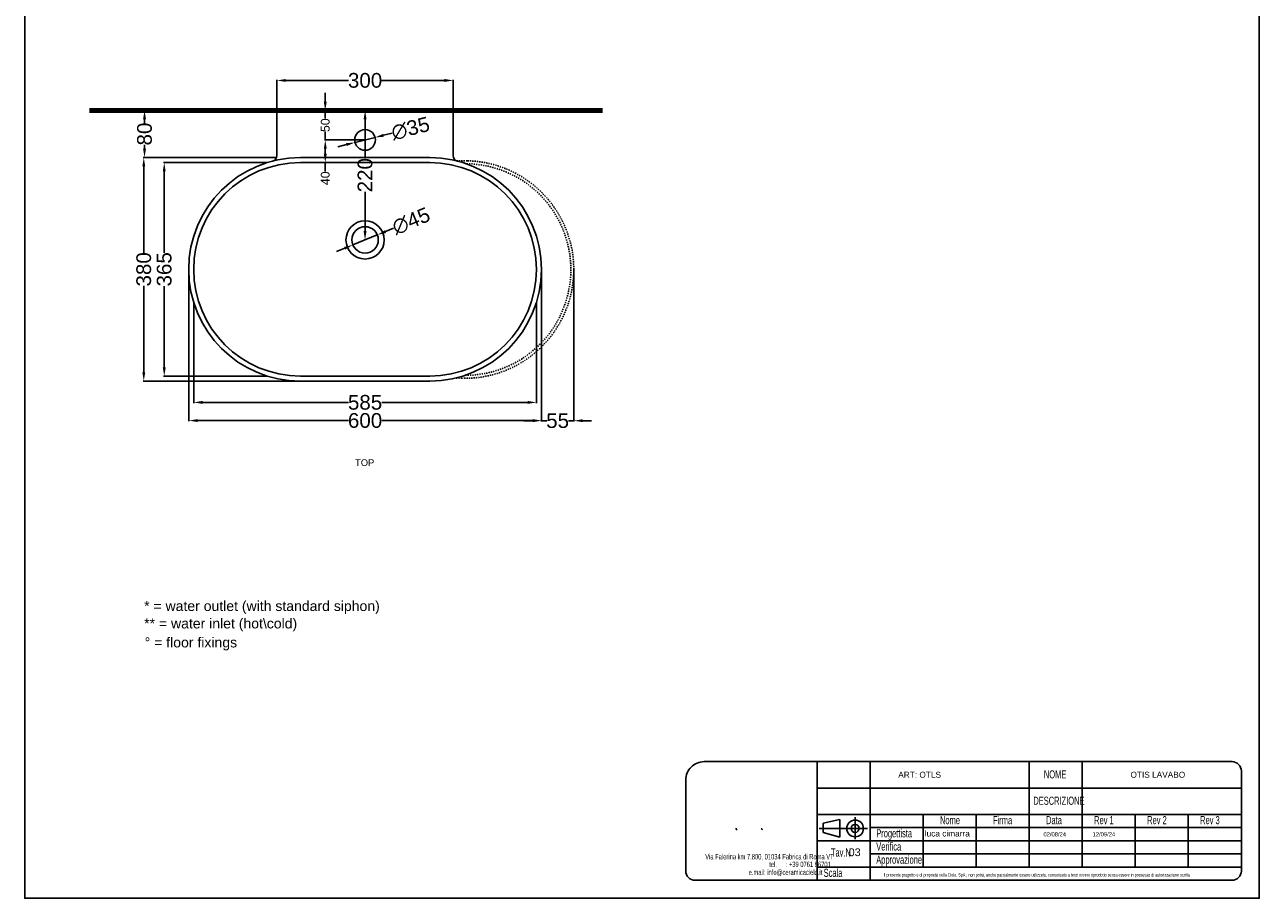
# Model space of a CAD drawing. Header units: millimetres. Extents: x -27314 to -19252, y 740 to 6899.
# Tile 6 of 7: x -21352 to -19252, y 3929 to 5414. Entities that reach past the tile are written whole.
import ezdxf

# ---------------------------------------------------------------- set-up
doc = ezdxf.new("R2010")
doc.units = ezdxf.units.MM
doc.header["$MEASUREMENT"] = 0
doc.linetypes.add('NASCOSTA2', pattern=[0.1875, 0.125, -0.0625])
doc.linetypes.add('Nascosto', pattern=[4, 2, -2])
for name, color, linetype in [('Attacchi_Scarico', 2, 'Continuous'), ('PA_L-proiezioni-sottile', 2, 'NASCOSTA2'), ('Quote', 4, 'Continuous')]:
    doc.layers.add(name, color=color, linetype=linetype)
doc.layers.add('sezione linea', color=6, linetype='Continuous', lineweight=80)
doc.layers.add('Vista', color=8, linetype='Continuous', lineweight=15)
doc.styles.add('SLDTEXTSTYLE1', font='TXT', dxfattribs={"width": 0.605})
doc.styles.get("Standard").update_dxf_attribs({"font": 'arial.ttf'})
doc.dimstyles.new('ISO-25', dxfattribs={"dimtxt": 25, "dimasz": 15, "dimexe": 1.25, "dimexo": 0.625, "dimtad": 0, "dimdec": 0, "dimrnd": 5, "dimtxsty": 'Standard', "dimcen": 2.5, "dimadec": 0, "dimazin": 0, "dimtfac": 1, "dimtdec": 0, "dimtmove": 0, "dimatfit": 3, "dimfxl": 1, "dimarcsym": 0})

# ---------------------------------------------------------------- blocks, each defined once
blk = doc.blocks.new('*D346')
at = {"layer": 'Defpoints', "color": 0, "transparency": 16777216}
for p in [(-20789.6, 5213.9), (-20755.6, 5222.4)]:
    blk.add_point(p, dxfattribs=at)
at = {"layer": 'Quote', "color": 0, "lineweight": -2, "transparency": 16777216}
for p, q in [((-20726.5, 5229.7), (-20741.1, 5226)), ((-20804.1, 5210.3), (-20818.7, 5206.6)), ((-20789.6, 5213.9), (-20755.6, 5222.4))]:
    blk.add_line(p, q, dxfattribs=at)
at = {"layer": 'Quote', "color": 0, "transparency": 16777216}
for points in [[(-20804.8, 5212.7), (-20803.5, 5207.9), (-20789.6, 5213.9)], [(-20741.7, 5228.5), (-20740.5, 5223.6), (-20755.6, 5222.4)]]:
    blk.add_solid(points, dxfattribs=at)
at = {"layer": 'Quote', "color": 0, "transparency": 16777216, "insert": (-20695.3, 5237.5), "char_height": 25, "attachment_point": 5, "rotation": 14.0286}
blk.add_mtext('∅35', dxfattribs=at)
blk = doc.blocks.new('*D347')
at = {"layer": 'Defpoints', "color": 0, "transparency": 16777216}
for p in [(-20751.8, 5056.7), (-20793.4, 5039.7)]:
    blk.add_point(p, dxfattribs=at)
at = {"layer": 'Quote', "color": 0, "lineweight": -2, "transparency": 16777216}
for p, q in [((-20724, 5068), (-20737.9, 5062.3)), ((-20793.4, 5039.7), (-20751.8, 5056.7)), ((-20807.3, 5034), (-20821.2, 5028.3))]:
    blk.add_line(p, q, dxfattribs=at)
at = {"layer": 'Quote', "color": 0, "transparency": 16777216}
for points in [[(-20738.8, 5064.6), (-20737, 5060), (-20751.8, 5056.7)], [(-20808.3, 5036.3), (-20806.4, 5031.7), (-20793.4, 5039.7)]]:
    blk.add_solid(points, dxfattribs=at)
at = {"layer": 'Quote', "color": 0, "transparency": 16777216, "insert": (-20694.2, 5080.2), "char_height": 25, "attachment_point": 5, "rotation": 22.2007}
blk.add_mtext('∅45', dxfattribs=at)
blk = doc.blocks.new('*D348')
at = {"layer": 'Defpoints', "color": 0, "transparency": 16777216}
for p in [(-20622.6, 5319.3), (-20922.6, 5268.2), (-20622.6, 5268.2)]:
    blk.add_point(p, dxfattribs=at)
at = {"layer": 'Quote', "color": 0, "lineweight": -2, "transparency": 16777216}
for p, q in [((-20922.6, 5268.8), (-20922.6, 5320.5)), ((-20907.6, 5319.3), (-20800.8, 5319.3)), ((-20637.6, 5319.3), (-20744.4, 5319.3)), ((-20622.6, 5268.8), (-20622.6, 5320.5))]:
    blk.add_line(p, q, dxfattribs=at)
at = {"layer": 'Quote', "color": 0, "transparency": 16777216}
for points in [[(-20907.6, 5321.8), (-20907.6, 5316.8), (-20922.6, 5319.3)], [(-20637.6, 5321.8), (-20637.6, 5316.8), (-20622.6, 5319.3)]]:
    blk.add_solid(points, dxfattribs=at)
at = {"layer": 'Quote', "color": 0, "transparency": 16777216, "insert": (-20772.6, 5319.3), "char_height": 25, "attachment_point": 5}
blk.add_mtext('300', dxfattribs=at)
blk = doc.blocks.new('*D349')
at = {"layer": 'Defpoints', "color": 0, "transparency": 16777216}
for p in [(-20772.6, 5268.2), (-20771.4, 5268.2), (-20772.6, 5048.2)]:
    blk.add_point(p, dxfattribs=at)
at = {"layer": 'Quote', "color": 0, "lineweight": -2, "transparency": 16777216}
for p, q in [((-20772, 5268.2), (-20773.9, 5268.2)), ((-20772.6, 5253.2), (-20772.6, 5186.6)), ((-20772.6, 5063.2), (-20772.6, 5129.7)), ((-20773.2, 5048.2), (-20773.9, 5048.2))]:
    blk.add_line(p, q, dxfattribs=at)
at = {"layer": 'Quote', "color": 0, "transparency": 16777216}
for points in [[(-20775.1, 5253.2), (-20770.1, 5253.2), (-20772.6, 5268.2)], [(-20775.1, 5063.2), (-20770.1, 5063.2), (-20772.6, 5048.2)]]:
    blk.add_solid(points, dxfattribs=at)
at = {"layer": 'Quote', "color": 0, "transparency": 16777216, "insert": (-20772.6, 5158.2), "char_height": 25, "attachment_point": 5, "rotation": 90}
blk.add_mtext('220', dxfattribs=at)
blk = doc.blocks.new('*D355')
at = {"layer": 'Defpoints', "color": 0, "transparency": 16777216}
for p in [(-21072.6, 4998.2), (-20472.6, 4998.2), (-20472.6, 4741.1)]:
    blk.add_point(p, dxfattribs=at)
at = {"layer": 'Quote', "color": 0, "lineweight": -2, "transparency": 16777216}
for p, q in [((-21072.6, 4997.5), (-21072.6, 4739.9)), ((-20472.6, 4997.5), (-20472.6, 4739.9)), ((-21057.6, 4741.1), (-20800.9, 4741.1)), ((-20487.6, 4741.1), (-20744.3, 4741.1))]:
    blk.add_line(p, q, dxfattribs=at)
at = {"layer": 'Quote', "color": 0, "transparency": 16777216}
for points in [[(-21057.6, 4743.6), (-21057.6, 4738.6), (-21072.6, 4741.1)], [(-20487.6, 4743.6), (-20487.6, 4738.6), (-20472.6, 4741.1)]]:
    blk.add_solid(points, dxfattribs=at)
at = {"layer": 'Quote', "color": 0, "transparency": 16777216, "insert": (-20772.6, 4741.1), "char_height": 25, "attachment_point": 5}
blk.add_mtext('600', dxfattribs=at)
blk = doc.blocks.new('*D356')
at = {"layer": 'Defpoints', "color": 0, "transparency": 16777216}
for p in [(-21064.1, 4941.9), (-20481.1, 4941.9), (-20481.1, 4772)]:
    blk.add_point(p, dxfattribs=at)
at = {"layer": 'Quote', "color": 0, "lineweight": -2, "transparency": 16777216}
for p, q in [((-21064.1, 4941.3), (-21064.1, 4770.7)), ((-20481.1, 4941.3), (-20481.1, 4770.7)), ((-21049.1, 4772), (-20801, 4772)), ((-20496.1, 4772), (-20744.3, 4772))]:
    blk.add_line(p, q, dxfattribs=at)
at = {"layer": 'Quote', "color": 0, "transparency": 16777216}
for points in [[(-21049.1, 4774.5), (-21049.1, 4769.5), (-21064.1, 4772)], [(-20496.1, 4774.5), (-20496.1, 4769.5), (-20481.1, 4772)]]:
    blk.add_solid(points, dxfattribs=at)
at = {"layer": 'Quote', "color": 0, "transparency": 16777216, "insert": (-20772.6, 4772), "char_height": 25, "attachment_point": 5}
blk.add_mtext('585', dxfattribs=at)
blk = doc.blocks.new('*D357')
at = {"layer": 'Defpoints', "color": 0, "transparency": 16777216}
for p in [(-20922.6, 5268.2), (-21147.7, 5188.2), (-20922.6, 5188.2)]:
    blk.add_point(p, dxfattribs=at)
at = {"layer": 'Quote', "color": 0, "lineweight": -2, "transparency": 16777216}
for p, q in [((-20923.2, 5268.2), (-21149, 5268.2)), ((-21147.7, 5253.2), (-21147.7, 5246.7)), ((-21147.7, 5203.2), (-21147.7, 5209.6)), ((-20923.2, 5188.2), (-21149, 5188.2))]:
    blk.add_line(p, q, dxfattribs=at)
at = {"layer": 'Quote', "color": 0, "transparency": 16777216}
for points in [[(-21150.2, 5253.2), (-21145.2, 5253.2), (-21147.7, 5268.2)], [(-21150.2, 5203.2), (-21145.2, 5203.2), (-21147.7, 5188.2)]]:
    blk.add_solid(points, dxfattribs=at)
at = {"layer": 'Quote', "color": 0, "transparency": 16777216, "insert": (-21147.7, 5228.2), "char_height": 25, "attachment_point": 5, "rotation": 90}
blk.add_mtext('80', dxfattribs=at)
blk = doc.blocks.new('*D358')
at = {"layer": 'Defpoints', "color": 0, "transparency": 16777216}
for p in [(-21147.7, 5188.2), (-21149, 4808.2), (-20882.6, 4808.2)]:
    blk.add_point(p, dxfattribs=at)
at = {"layer": 'Quote', "color": 0, "lineweight": -2, "transparency": 16777216}
for p, q in [((-21148.3, 5188.2), (-21150.2, 5188.2)), ((-21149, 5173.2), (-21149, 5026.3)), ((-21149, 4823.2), (-21149, 4970)), ((-20883.2, 4808.2), (-21150.2, 4808.2))]:
    blk.add_line(p, q, dxfattribs=at)
at = {"layer": 'Quote', "color": 0, "transparency": 16777216}
for points in [[(-21151.5, 5173.2), (-21146.5, 5173.2), (-21149, 5188.2)], [(-21151.5, 4823.2), (-21146.5, 4823.2), (-21149, 4808.2)]]:
    blk.add_solid(points, dxfattribs=at)
at = {"layer": 'Quote', "color": 0, "transparency": 16777216, "insert": (-21149, 4998.2), "char_height": 25, "attachment_point": 5, "rotation": 90}
blk.add_mtext('380', dxfattribs=at)
blk = doc.blocks.new('*D359')
at = {"layer": 'Defpoints', "color": 0, "transparency": 16777216}
for p in [(-20938.9, 5179.6), (-21114.2, 4816.7), (-20938.9, 4816.7)]:
    blk.add_point(p, dxfattribs=at)
at = {"layer": 'Quote', "color": 0, "lineweight": -2, "transparency": 16777216}
for p, q in [((-20939.5, 5179.6), (-21115.4, 5179.6)), ((-21114.2, 5164.6), (-21114.2, 5026.5)), ((-21114.2, 4831.7), (-21114.2, 4969.8)), ((-20939.5, 4816.7), (-21115.4, 4816.7))]:
    blk.add_line(p, q, dxfattribs=at)
at = {"layer": 'Quote', "color": 0, "transparency": 16777216}
for points in [[(-21116.7, 5164.6), (-21111.7, 5164.6), (-21114.2, 5179.6)], [(-21116.7, 4831.7), (-21111.7, 4831.7), (-21114.2, 4816.7)]]:
    blk.add_solid(points, dxfattribs=at)
at = {"layer": 'Quote', "color": 0, "transparency": 16777216, "insert": (-21114.2, 4998.2), "char_height": 25, "attachment_point": 5, "rotation": 90}
blk.add_mtext('365', dxfattribs=at)
blk = doc.blocks.new('*D412')
at = {"layer": 'Defpoints', "color": 0, "transparency": 16777216}
for p in [(-20772.6, 5218.2), (-20840.3, 5179.6), (-20772.6, 5179.6)]:
    blk.add_point(p, dxfattribs=at)
at = {"layer": 'Quote', "color": 0, "lineweight": -2, "transparency": 16777216}
for p, q in [((-20773.2, 5218.2), (-20841.6, 5218.2)), ((-20840.3, 5203.2), (-20840.3, 5194.6)), ((-20773.2, 5179.6), (-20841.6, 5179.6)), ((-20840.3, 5179.6), (-20840.3, 5164.6))]:
    blk.add_line(p, q, dxfattribs=at)
at = {"layer": 'Quote', "color": 0, "transparency": 16777216}
for points in [[(-20842.8, 5203.2), (-20837.8, 5203.2), (-20840.3, 5218.2)], [(-20842.8, 5194.6), (-20837.8, 5194.6), (-20840.3, 5179.6)]]:
    blk.add_solid(points, dxfattribs=at)
at = {"layer": 'Quote', "color": 0, "transparency": 16777216, "insert": (-20840.3, 5153), "char_height": 25, "attachment_point": 5, "rotation": 90}
blk.add_mtext('{\\H0.6x;40}', dxfattribs=at)
blk = doc.blocks.new('*D411')
at = {"layer": 'Defpoints', "color": 0, "transparency": 16777216}
for p in [(-20840.3, 5268.2), (-20773.9, 5268.2), (-20772.6, 5218.2)]:
    blk.add_point(p, dxfattribs=at)
at = {"layer": 'Quote', "color": 0, "lineweight": -2, "transparency": 16777216}
for p, q in [((-20840.3, 5283.2), (-20840.3, 5298.2)), ((-20774.5, 5268.2), (-20841.6, 5268.2)), ((-20840.3, 5268.2), (-20840.3, 5254.5)), ((-20840.3, 5218.2), (-20840.3, 5231.8)), ((-20773.2, 5218.2), (-20841.6, 5218.2)), ((-20840.3, 5203.2), (-20840.3, 5188.2))]:
    blk.add_line(p, q, dxfattribs=at)
at = {"layer": 'Quote', "color": 0, "transparency": 16777216}
for points in [[(-20842.8, 5283.2), (-20837.8, 5283.2), (-20840.3, 5268.2)], [(-20842.8, 5203.2), (-20837.8, 5203.2), (-20840.3, 5218.2)]]:
    blk.add_solid(points, dxfattribs=at)
at = {"layer": 'Quote', "color": 0, "transparency": 16777216, "insert": (-20840.3, 5243.2), "char_height": 25, "attachment_point": 5, "rotation": 90}
blk.add_mtext('{\\H0.6x;50}', dxfattribs=at)
blk = doc.blocks.new('*D422')
at = {"layer": 'Defpoints', "color": 0, "transparency": 16777216}
for p in [(-20472.6, 4998.2), (-20417.6, 4997.9), (-20417.6, 4740.9)]:
    blk.add_point(p, dxfattribs=at)
at = {"layer": 'Quote', "color": 0, "lineweight": -2, "transparency": 16777216}
for p, q in [((-20472.6, 4997.5), (-20472.6, 4739.6)), ((-20417.6, 4997.3), (-20417.6, 4739.6)), ((-20487.6, 4740.9), (-20502.6, 4740.9)), ((-20472.6, 4740.9), (-20463.7, 4740.9)), ((-20417.6, 4740.9), (-20426.5, 4740.9)), ((-20402.6, 4740.9), (-20387.6, 4740.9))]:
    blk.add_line(p, q, dxfattribs=at)
at = {"layer": 'Quote', "color": 0, "transparency": 16777216}
for points in [[(-20487.6, 4743.4), (-20487.6, 4738.4), (-20472.6, 4740.9)], [(-20402.6, 4743.4), (-20402.6, 4738.4), (-20417.6, 4740.9)]]:
    blk.add_solid(points, dxfattribs=at)
at = {"layer": 'Quote', "color": 0, "transparency": 16777216, "insert": (-20445.1, 4740.9), "char_height": 25, "attachment_point": 5}
blk.add_mtext('55', dxfattribs=at)

msp = doc.modelspace()

# ---------------------------------------------------------------- linework, layer by layer
at = {"layer": 'PA_L-proiezioni-sottile', "linetype": 'Nascosto'}
for points, weights, degree, knots in [([(-20616.9, 5182.7), (-20612.1, 5182.7), (-20607.3, 5182.7), (-20602.5, 5182.7), (-20494.2, 5182.7), (-20417.6, 5106.2), (-20417.6, 4997.9), (-20417.6, 4889.6), (-20494.2, 4813), (-20602.5, 4813), (-20603.9, 4813), (-20605.3, 4813.1), (-20606.7, 4813.1), (-20610.8, 4813.1), (-20615, 4813.2), (-20619.1, 4813.2)], [1, 1, 1, 1, 0.804737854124, 0.804737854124, 1, 0.804737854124, 0.804737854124, 1, 1, 1, 1, 1, 1, 1], 3, [0.322207, 0.322207, 0.322207, 0.322207, 1, 1, 1, 30.03738, 30.03738, 30.03738, 59.07476, 59.07476, 59.07476, 59.549371, 59.549371, 59.549371, 60.927694, 60.927694, 60.927694, 60.927694]), ([(-20602.1, 4818), (-20422.6, 4818.4), (-20422.6, 4997.9), (-20422.6, 5175.9), (-20600.6, 5177.7)], [0.999259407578, 0.70747754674, 1, 0.709281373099, 0.995683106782], 2, [56.539727, 56.539727, 56.539727, 84.755946, 84.755946, 112.79817, 112.79817, 112.79817])]:
    msp.add_rational_spline(points, weights, degree=degree, knots=knots, dxfattribs=at)
at = {"layer": 'Quote'}
for p, q in [((-19993.6, 4056.7), (-19964.8, 4062.9)), ((-19993.6, 4047.8), (-19993.6, 4056.7)), ((-19964.8, 4047.8), (-19964.8, 4062.9)), ((-19939, 4047.8), (-19939, 4066.8)), ((-19733, 4071.7), (-19733, 3982.1)), ((-19642.8, 4071.7), (-19642.8, 3982.1)), ((-19552.7, 4071.7), (-19552.7, 3982.1)), ((-19462.5, 4071.7), (-19462.5, 3982.1)), ((-19372.3, 4071.7), (-19372.3, 3982.1)), ((-19918, 4047.8), (-20000, 4047.8)), ((-19993.6, 4047.8), (-19993.6, 4040.9)), ((-19993.6, 4040.9), (-19964.8, 4032.9)), ((-19964.8, 4047.8), (-19964.8, 4032.9)), ((-19939, 4047.8), (-19939, 4029.7)), ((-19913.4, 4049.3), (-19282.1, 4049.3)), ((-19913.4, 4026.9), (-19282.1, 4026.9)), ((-19913.4, 4004.5), (-19282.1, 4004.5)), ((-19823.2, 3982.1), (-19282.1, 3982.1))]:
    msp.add_line(p, q, dxfattribs=at)
msp.add_lwpolyline([(-21351.6, 6899), (-19251.6, 6899), (-19251.6, 3929), (-21351.6, 3929), (-21351.6, 6899)], dxfattribs=at)
for points in [[(-20196.1, 4161.3), (-20003.6, 4161.3), (-20003.6, 3959.7), (-20211.4, 3959.7, -0.414214), (-20227.1, 3975.4), (-20227.1, 4130.2, -0.414214)], [(-19552.7, 4161.3), (-19297.9, 4161.3, -0.414214), (-19282.1, 4145.5), (-19282.1, 4116.5), (-19552.7, 4116.5)]]:
    msp.add_lwpolyline(points, format="xyb", close=True, dxfattribs=at)
for points in [[(-20003.6, 4161.3), (-19642.8, 4161.3), (-19642.8, 4116.5), (-20003.6, 4116.5)], [(-19913.4, 4116.5), (-20003.6, 4116.5), (-20003.6, 4161.3), (-19913.4, 4161.3)], [(-19913.4, 4161.3), (-19642.8, 4161.3), (-19642.8, 4116.5), (-19913.4, 4116.5)], [(-19552.7, 4116.5), (-19642.8, 4116.5), (-19642.8, 4161.3), (-19552.7, 4161.3)], [(-19913.4, 4071.7), (-20003.6, 4071.7), (-20003.6, 4116.5), (-19913.4, 4116.5)], [(-20003.6, 4116.5), (-19642.8, 4116.5), (-19642.8, 4071.7), (-20003.6, 4071.7)], [(-19913.4, 4116.5), (-19642.8, 4116.5), (-19642.8, 4071.7), (-19913.4, 4071.7)], [(-19552.7, 4116.5), (-19282.1, 4116.5), (-19282.1, 4071.7), (-19552.7, 4071.7)], [(-19913.4, 3982.1), (-20003.6, 3982.1), (-20003.6, 4071.7), (-19913.4, 4071.7)], [(-19913.4, 4071.7), (-19823.2, 4071.7), (-19823.2, 3982.1), (-19913.4, 3982.1)], [(-19823.2, 4071.7), (-19282.1, 4071.7), (-19282.1, 3982.1), (-19823.2, 3982.1)], [(-20003.6, 3982.1), (-19913.4, 3982.1), (-19913.4, 4026.9), (-20003.6, 4026.9)], [(-19913.4, 3982.1), (-20003.6, 3982.1), (-20003.6, 3959.7), (-19913.4, 3959.7)]]:
    msp.add_lwpolyline(points, close=True, dxfattribs=at)
msp.add_lwpolyline([(-20003.6, 3959.7), (-19297.9, 3959.7, 0.414214), (-19282.1, 3975.4), (-19282.1, 3982.1)], format="xyb", dxfattribs=at)
for radius in [14.2, 6.84]:
    msp.add_circle((-19939, 4047.8), radius, dxfattribs=at)
for points in [[(-20142.5, 4047.1), (-20142.5, 4047.1), (-20140.2, 4047.1), (-20140.2, 4047.1)], [(-20140.2, 4046.1), (-20140.2, 4045.4), (-20140.3, 4045), (-20140.6, 4044.7)], [(-20099, 4046.9), (-20099, 4046.9), (-20097.3, 4046.9), (-20097.3, 4046.9)], [(-20097.3, 4046.5), (-20097.3, 4045.9), (-20097.4, 4045.5), (-20097.6, 4045.3)]]:
    msp.add_open_spline(points, degree=3, dxfattribs=at)
at = {"layer": 'sezione linea'}
msp.add_line((-20368.6, 5268.2), (-21241.4, 5268.2), dxfattribs=at)
at = {"layer": 'Vista', "color": 8, "lineweight": -3}
for p, q in [((-20922.6, 5268.2), (-20922.6, 5191.8)), ((-20922.6, 5268.2), (-20622.6, 5268.2)), ((-20622.6, 5268.2), (-20622.6, 5191.8)), ((-20882.6, 5188.2), (-20662.6, 5188.2)), ((-20882.6, 5179.6), (-20662.6, 5179.6)), ((-20662.6, 4816.7), (-20882.6, 4816.7)), ((-20662.6, 4808.2), (-20882.6, 4808.2))]:
    msp.add_line(p, q, dxfattribs=at)
for centre, radius in [((-20772.6, 5218.2), 17.5), ((-20772.6, 5048.2), 32.5), ((-20772.6, 5048.2), 22.5)]:
    msp.add_circle(centre, radius, dxfattribs=at)
for centre, radius, start, end in [((-20882.6, 4998.2), 190, 90, 270), ((-20932.6, 5191.8), 10, 284.4775, 0), ((-20662.6, 4998.2), 190, 270, 90), ((-20612.6, 5191.8), 10, 180, 255.5225), ((-20882.6, 4998.2), 181.5, 90, 270), ((-20662.6, 4998.2), 181.5, 270, 90)]:
    msp.add_arc(centre, radius, start, end, dxfattribs=at)

# ---------------------------------------------------------------- texts
at = {"layer": 'Attacchi_Scarico'}
for s, height, p in [('TOP', 11.38, (-20789.6, 4663.9)), ('* = water outlet (with standard siphon) ', 17.065, (-21148.4, 4417.4)), ('** = water inlet (hot\\cold)', 17.065, (-21148.4, 4387.8)), ('° = floor fixings ', 17.065, (-21147.5, 4355.5))]:
    msp.add_text(s, height=height, dxfattribs=at).set_placement(p)
at = {"layer": 'Quote', "attachment_point": 1}
for s, width, gutter_width, insert, char_height in [('ART: OTLS ', 598.989, 12.5, (-19865.7, 4144.1), 10.08), ('OTIS LAVABO ', 598.989, 12.5, (-19470.7, 4144.1), 10.08), ('\\pxi-2,l3,t3;{\\fArial|b0|i0|c0|p34;luca cimarra}', 226.187, 12.5, (-19830.7, 4044.2), 10.08), ('{\\f@Arial Unicode MS|b0|i0|c0|p34;02/08/24}', 5.787, 8.75, (-19618.7, 4041.4), 7.056), ('{\\f@Arial Unicode MS|b0|i0|c0|p34;12/09/24}', 5.787, 8.75, (-19535.1, 4041.4), 7.056), ('\\pxi-2,l3,t3;03', 226.187, 12.5, (-19963.1, 4013.9), 13.104)]:
    msp.add_mtext_dynamic_manual_height_columns(s, width=width, gutter_width=gutter_width, heights=[0], dxfattribs=dict(at, insert=insert, char_height=char_height))
at = {"layer": 'Quote', "attachment_point": 1, "style": 'SLDTEXTSTYLE1'}
for s, insert, char_height in [('{\\fArial|b0|i0|c0|p34;NOME}', (-19618, 4146.6), 13.792), ('{\\fArial|b0|i0|c0|p34;DESCRIZIONE}', (-19635.9, 4101.8), 13.792), ('{\\fArial|b0|i0|c0|p34;Nome}', (-19794.7, 4068.8), 13.792), ('{\\fArial|b0|i0|c0|p34;Firma}', (-19704.5, 4068.8), 13.792), ('{\\fArial|b0|i0|c0|p34;Data}', (-19614.3, 4068.8), 13.792), ('{\\fArial|b0|i0|c0|p34;Rev 1}', (-19532.5, 4068.8), 13.792), ('{\\fArial|b0|i0|c0|p34;Rev 2}', (-19442.3, 4068.8), 13.792), ('{\\fArial|b0|i0|c0|p34;Rev 3}', (-19352.2, 4068.8), 13.792), ('{\\fArial|b0|i0|c0|p34;Progettista}', (-19903.1, 4046.4), 13.792), ('\\pxi-3,l4,t4;{\\fArial|b0|i0|c0|p34;Tav.N.}', (-19994, 4013.8), 13.792), ('{\\fArial|b0|i0|c0|p34;Verifica}', (-19903.1, 4024), 13.792), ('{\\fArial|b0|i0|c0|p34;Via Falerina km 7.800, 01034 Fabrica di Roma VT }', (-20194, 4004.4), 9.309), ('\\pxi-0.58224,l1.5822,t1.5822;{\\fArial|b0|i0|c0|p34;tel.^I: +39 0761 56701}', (-20094.4, 3991.4), 9.309), ('{\\fArial|b0|i0|c0|p34;Approvazione}', (-19903.1, 4001.6), 13.792), ('{\\fArial|b0|i0|c0|p34;e.mail: info@ceramicacielo.it}', (-20120.1, 3977.9), 9.309), ('{\\fArial|b0|i0|c0|p34;Scala}', (-19992.6, 3979.2), 13.792), ('{\\f@Arial Unicode MS|b0|i0|c0|p34;Il presente progetto è di proprietà della Cielo. SpA ; non potrà, anche parzialmente essere utilizzato, comunicato a terzi ovvero riprodotto senza essere in possesso di autorizzazione scritta}', (-19890.7, 3971.9), 5.9576)]:
    msp.add_mtext(s, dxfattribs=dict(at, insert=insert, char_height=char_height))

# ---------------------------------------------------------------- dimensions: what is measured, and where the dimension line sits
at = {"layer": 'Quote'}
for base, p1, p2, picture, middle in [((-20622.6, 5319.3), (-20922.6, 5268.2), (-20622.6, 5268.2), '*D348', (-20772.6, 5319.3)), ((-20472.6, 4741.1), (-21072.6, 4998.2), (-20472.6, 4998.2), '*D355', (-20772.6, 4741.1)), ((-20417.6, 4740.9), (-20472.6, 4998.2), (-20417.6, 4997.9), '*D422', (-20445.1, 4740.9)), ((-20481.1, 4772), (-21064.1, 4941.9), (-20481.1, 4941.9), '*D356', (-20772.6, 4772))]:
    dim = msp.add_linear_dim(base=base, p1=p1, p2=p2, dimstyle='ISO-25', dxfattribs=at)
    dim.commit()
    dim.dimension.update_dxf_attribs({"geometry": picture, "text_midpoint": middle})
dim = msp.add_linear_dim(base=(-20840.3, 5268.2), p1=(-20772.6, 5218.2), p2=(-20773.9, 5268.2), angle=90, text='{\\H0.6x;<>}', dimstyle='ISO-25', dxfattribs=at)
dim.commit()
dim.dimension.update_dxf_attribs({"geometry": '*D411', "text_midpoint": (-20840.3, 5243.2), "dimtype": 160})
for base, p1, p2, picture, middle in [((-21147.7, 5188.2), (-20922.6, 5268.2), (-20922.6, 5188.2), '*D357', (-21147.7, 5228.2)), ((-20772.6, 5268.2), (-20772.6, 5048.2), (-20771.4, 5268.2), '*D349', (-20772.6, 5158.2)), ((-21149, 4808.2), (-21147.7, 5188.2), (-20882.6, 4808.2), '*D358', (-21149, 4998.2)), ((-21114.2, 4816.7), (-20938.9, 5179.6), (-20938.9, 4816.7), '*D359', (-21114.2, 4998.2))]:
    dim = msp.add_linear_dim(base=base, p1=p1, p2=p2, angle=90, dimstyle='ISO-25', dxfattribs=at)
    dim.commit()
    dim.dimension.update_dxf_attribs({"geometry": picture, "text_midpoint": middle})
for p1, p2, picture, middle in [((-20789.6, 5213.9), (-20755.6, 5222.4), '*D346', (-20695.3, 5237.5)), ((-20793.4, 5039.7), (-20751.8, 5056.7), '*D347', (-20694.2, 5080.2))]:
    dim = msp.add_diameter_dim_2p(p1=p1, p2=p2, dimstyle='ISO-25', dxfattribs=at)
    dim.commit()
    dim.dimension.update_dxf_attribs({"geometry": picture, "text_midpoint": middle})
dim = msp.add_linear_dim(base=(-20840.3, 5179.6), p1=(-20772.6, 5218.2), p2=(-20772.6, 5179.6), angle=90, text='{\\H0.6x;<>}', dimstyle='ISO-25', dxfattribs=at)
dim.commit()
dim.dimension.update_dxf_attribs({"geometry": '*D412', "text_midpoint": (-20840.3, 5153)})

doc.saveas('drawing.dxf')
